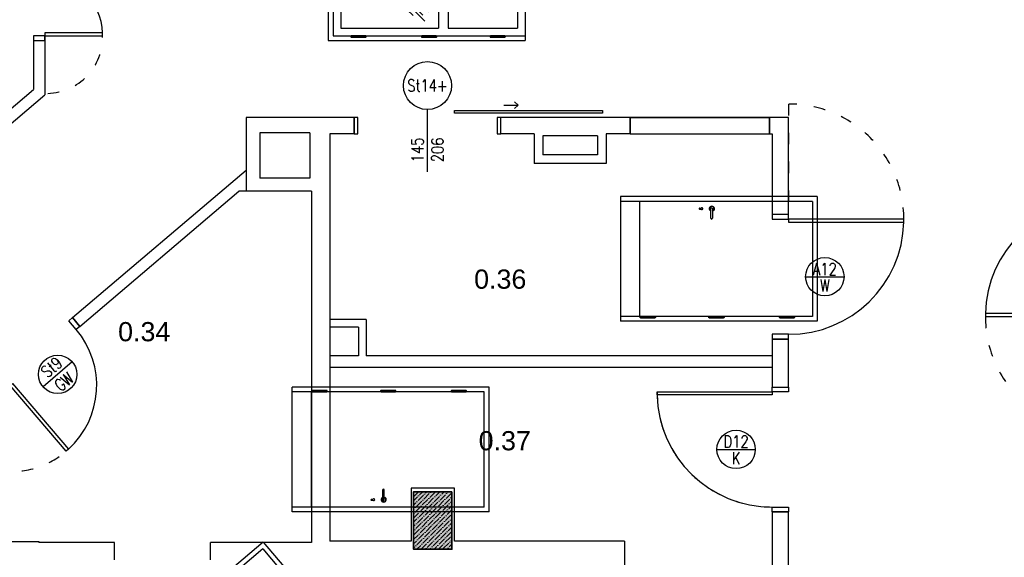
# Model space of a CAD drawing. Header units: millimetres. Extents: x 44889 to 52866, y -11417 to -4315.
# Tile 55 of 74: x 49931 to 50444, y -6910 to -6630. Entities that reach past the tile are written whole.
import ezdxf

# ---------------------------------------------------------------- set-up
doc = ezdxf.new("R2010")
doc.units = ezdxf.units.MM
doc.linetypes.add('Zestawienia drzwi i okien$0$ACAD_ISO03W100', pattern=[30, 12, -18])
doc.layers.get('0').update_dxf_attribs({"color": 9})
doc.layers.add('kreskowanie', color=9, linetype='Continuous', lineweight=18)
doc.layers.add('słupy gr0.7', color=9, linetype='Continuous', lineweight=35)
for name, color, linetype in [('Podkład', 9, 'Continuous'), ('Zestawienia drzwi i okien$0$+ stolarka przekrój', 251, 'Continuous'), ('Zestawienia drzwi i okien$0$^ opisy stolarki zestawcze', 251, 'Continuous')]:
    doc.layers.add(name, color=color, linetype=linetype)
doc.layers.add('Zestawienia drzwi i okien$0$+ stolarka widok', color=251, linetype='Continuous', plot=False)
doc.layers.add('Zestawienia drzwi i okien$0$^ opis stolarki', color=251, linetype='Continuous', lineweight=25, plot=False)
doc.styles.get("Standard").update_dxf_attribs({"font": 'arial.ttf', "height": 15})
doc.styles.add('Zestawienia drzwi i okien$0$1.100', font='romans.shx', dxfattribs={"width": 0.8, "height": 16})
doc.styles.add('Zestawienia drzwi i okien$0$anka1', font='romans.shx', dxfattribs={"width": 0.8})

# ---------------------------------------------------------------- blocks, each defined once
blk = doc.blocks.new('słup 4')
at = {"layer": 'kreskowanie'}
h = blk.add_hatch(dxfattribs=at)
h.set_pattern_fill('ANSI36', color=256, style=0)
h.set_pattern_definition([(45, (-20, -40), (1.6838, 6.17393), [7.9375, -1.5875, 0, -1.5875])])
h.paths.add_polyline_path([(20, 20), (-20, 20), (-20, -40), (20, -40)])
at = {"layer": 'słupy gr0.7'}
blk.add_lwpolyline([(-20, -40), (20, -40), (20, 20), (-20, 20)], close=True, dxfattribs=at)
blk = doc.blocks.new('*U16308')
at = {"layer": 'Zestawienia drzwi i okien$0$+ stolarka przekrój', "linetype": 'Zestawienia drzwi i okien$0$ACAD_ISO03W100'}
blk.add_line((180, -5), (60, -5), dxfattribs=at)
at = {"layer": 'Zestawienia drzwi i okien$0$+ stolarka przekrój'}
for points in [[(-65, -5), (-60, -5), (-60, 7), (-65, 7)], [(60, -5), (65, -5), (65, 7), (60, 7)], [(57, -125), (60, -125), (60, -5), (57, -5)]]:
    blk.add_lwpolyline(points, close=True, dxfattribs=at)
blk.add_arc((59.6, -5.4), 119.6, 179.8222, 268.7512, dxfattribs=at)
at = {"layer": 'Zestawienia drzwi i okien$0$+ stolarka przekrój', "linetype": 'Zestawienia drzwi i okien$0$ACAD_ISO03W100'}
blk.add_arc((60.4, -5.4), 119.6, 269.8291, 0.1709, dxfattribs=at)
at = {"layer": 'Zestawienia drzwi i okien$0$+ stolarka widok'}
for p, q in [((-65, -300.2), (-65, -505.2)), ((-65, -300.2), (65, -300.2)), ((-60, -305.2), (-60, -505.2)), ((-60, -305.2), (60, -305.2)), ((60, -305.2), (60, -505.2)), ((65, -300.2), (65, -505.2)), ((61.6, -331.5), (60, -331.5)), ((61.6, -331.9), (60, -331.9)), ((61.6, -405), (60, -405)), ((61.6, -405.4), (60, -405.4)), ((-52.9, -422.7), (-52.9, -421.1)), ((-51.9, -422.7), (-51.9, -421.1)), ((61.6, -476.5), (60, -476.5)), ((61.6, -476.9), (60, -476.9)), ((-60, -485.2), (60, -485.2)), ((-65, -505.2), (65, -505.2))]:
    blk.add_line(p, q, dxfattribs=at)
for points in [[(60.8, -339.7), (60.8, -339.7, -0.414214), (60, -338.9), (60, -324.5, -0.414214), (60.8, -323.7), (60.8, -323.7, -0.414214), (61.6, -324.5), (61.6, -338.9, -0.414214)], [(60.8, -413.2), (60.8, -413.2, -0.414214), (60, -412.4), (60, -398, -0.414214), (60.8, -397.2), (60.8, -397.2, -0.414214), (61.6, -398), (61.6, -412.4, -0.414214)], [(60.8, -484.7), (60.8, -484.7, -0.414214), (60, -483.9), (60, -469.5, -0.414214), (60.8, -468.7), (60.8, -468.7, -0.414214), (61.6, -469.5), (61.6, -483.9, -0.414214)]]:
    blk.add_lwpolyline(points, format="xyb", close=True, dxfattribs=at)
for points in [[(-52.4, -409.3), (-42.4, -409.3)], [(-42.4, -411), (-52.4, -411)]]:
    blk.add_lwpolyline(points, dxfattribs=at)
for centre, radius, start, end in [((-52.4, -410.2), 2.5, 19.9502, 340.0498), ((-52.2, -409.7), 2.5, 19.9502, 340.0498), ((-52.4, -410.2), 0.853, 90, 270), ((-42.4, -410.2), 0.853, 270, 90), ((-52.4, -420.2), 1, 300, 240), ((-52.4, -422.7), 0.5, 180, 360)]:
    blk.add_arc(centre, radius, start, end, dxfattribs=at)
at = {"layer": 'Zestawienia drzwi i okien$0$^ opis stolarki'}
blk.add_line((0, -62.7), (0, -22.7), dxfattribs=at)
blk.add_circle((0, -42.7), 20, dxfattribs=at)
at = {"layer": 'Zestawienia drzwi i okien$0$^ opis stolarki', "ltscale": 0.1, "char_height": 12.5, "attachment_point": 5, "rotation": 90, "style": 'Zestawienia drzwi i okien$0$anka1'}
for s, insert in [('D12', (-7.9, -42.7)), ('WK', (9.3, -42.7))]:
    blk.add_mtext(s, dxfattribs=dict(at, insert=insert))
blk = doc.blocks.new('*U16271')
at = {"layer": 'Zestawienia drzwi i okien$0$+ stolarka przekrój', "linetype": 'Zestawienia drzwi i okien$0$ACAD_ISO03W100'}
blk.add_line((-60, -125), (-60, -5), dxfattribs=at)
at = {"layer": 'Zestawienia drzwi i okien$0$+ stolarka przekrój'}
for points in [[(-60, -5), (-65, -5), (-65, 12), (-60, 12)], [(65, -5), (60, -5), (60, 12), (65, 12)], [(-57, -125), (-60, -125), (-60, -5), (-57, -5)]]:
    blk.add_lwpolyline(points, close=True, dxfattribs=at)
at = {"layer": 'Zestawienia drzwi i okien$0$+ stolarka przekrój', "linetype": 'Zestawienia drzwi i okien$0$ACAD_ISO03W100'}
blk.add_arc((-59.6, -5.4), 119.6, 269.8291, 0.1709, dxfattribs=at)
at = {"layer": 'Zestawienia drzwi i okien$0$+ stolarka przekrój'}
blk.add_arc((-59.6, -5.4), 119.6, 271.2488, 0.1778, dxfattribs=at)
at = {"layer": 'Zestawienia drzwi i okien$0$+ stolarka widok'}
for p, q in [((-65, -300), (-65, -505)), ((65, -300), (-65, -300)), ((-60, -305), (-60, -505)), ((60, -305), (-60, -305)), ((60, -305), (60, -505)), ((65, -300), (65, -505)), ((-61.6, -331.3), (-60, -331.3)), ((-61.6, -331.7), (-60, -331.7)), ((-61.6, -404.8), (-60, -404.8)), ((-61.6, -405.2), (-60, -405.2)), ((51.9, -422.5), (51.9, -420.9)), ((52.9, -422.5), (52.9, -420.9)), ((-61.6, -476.3), (-60, -476.3)), ((-61.6, -476.7), (-60, -476.7)), ((60, -485), (-60, -485)), ((65, -505), (-65, -505))]:
    blk.add_line(p, q, dxfattribs=at)
for points in [[(-60.8, -339.5), (-60.8, -339.5, 0.414214), (-60, -338.7), (-60, -324.3, 0.414214), (-60.8, -323.5), (-60.8, -323.5, 0.414214), (-61.6, -324.3), (-61.6, -338.7, 0.414214)], [(-60.8, -413), (-60.8, -413, 0.414214), (-60, -412.2), (-60, -397.8, 0.414214), (-60.8, -397), (-60.8, -397, 0.414214), (-61.6, -397.8), (-61.6, -412.2, 0.414214)], [(-60.8, -484.5), (-60.8, -484.5, 0.414214), (-60, -483.7), (-60, -469.3, 0.414214), (-60.8, -468.5), (-60.8, -468.5, 0.414214), (-61.6, -469.3), (-61.6, -483.7, 0.414214)]]:
    blk.add_lwpolyline(points, format="xyb", close=True, dxfattribs=at)
for points in [[(52.4, -409.1), (42.4, -409.1)], [(42.4, -410.9), (52.4, -410.9)]]:
    blk.add_lwpolyline(points, dxfattribs=at)
for centre, radius, start, end in [((42.4, -410), 0.853, 90, 270), ((52.2, -409.5), 2.5, 199.9502, 160.0498), ((52.4, -410), 2.5, 199.9502, 160.0498), ((52.4, -410), 0.853, 270, 90), ((52.4, -420), 1, 300, 240), ((52.4, -422.5), 0.5, 180, 0)]:
    blk.add_arc(centre, radius, start, end, dxfattribs=at)
at = {"layer": 'Zestawienia drzwi i okien$0$^ opis stolarki'}
blk.add_line((0, -62.7), (0, -22.7), dxfattribs=at)
blk.add_circle((0, -42.7), 20, dxfattribs=at)
at = {"layer": 'Zestawienia drzwi i okien$0$^ opis stolarki', "ltscale": 0.1, "char_height": 12.5, "attachment_point": 5, "rotation": 90, "style": 'Zestawienia drzwi i okien$0$anka1'}
for s, insert in [('D12', (-8.2, -42.7)), ('K', (9.1, -42.7))]:
    blk.add_mtext(s, dxfattribs=dict(at, insert=insert))
blk = doc.blocks.new('*U15380')
for p, q in [((-17.2, -9.5), (8, 15.7)), ((-11.6, 2.8), (-5.4, 9.1)), ((-11.1, -7.2), (5.1, 9)), ((-7.7, -13.4), (11.9, 6.2)), ((4.5, -11.8), (13, -3.3))]:
    blk.add_line(p, q)
blk = doc.blocks.new('*U16186')
at = {"layer": 'Zestawienia drzwi i okien$0$+ stolarka przekrój', "linetype": 'Zestawienia drzwi i okien$0$ACAD_ISO03W100'}
blk.add_line((-80, -5), (-140, -5), dxfattribs=at)
at = {"layer": 'Zestawienia drzwi i okien$0$+ stolarka przekrój'}
for points in [[(-85, -5), (-80, -5), (-80, 7), (-85, 7)], [(90, -5), (95, -5), (95, 7), (90, 7)], [(-80, -65), (-77, -65), (-77, -5), (-80, -5)], [(87, -115), (90, -115), (90, -5), (87, -5)]]:
    blk.add_lwpolyline(points, close=True, dxfattribs=at)
at = {"layer": 'Zestawienia drzwi i okien$0$+ stolarka przekrój', "linetype": 'Zestawienia drzwi i okien$0$ACAD_ISO03W100'}
blk.add_arc((-81.5, -6.5), 58.5, 181.4418, 271.4958, dxfattribs=at)
at = {"layer": 'Zestawienia drzwi i okien$0$+ stolarka przekrój'}
for centre, radius, start, end in [((-78.7, -6.3), 58.7, 271.6878, 1.2498), ((90, -5), 110, 180, 268.4372)]:
    blk.add_arc(centre, radius, start, end, dxfattribs=at)
at = {"layer": 'Zestawienia drzwi i okien$0$+ stolarka widok'}
for p, q in [((-85, -300), (-85, -505)), ((95, -300), (-85, -300)), ((-80, -305), (-80, -505)), ((90, -305), (-80, -305)), ((-20, -305), (-20, -505)), ((90, -305), (90, -505)), ((95, -300), (95, -505)), ((-72, -313), (-72, -415)), ((-28, -313), (-72, -313)), ((-28, -313), (-28, -415)), ((82, -313), (-12, -313)), ((-12, -313), (-12, -415)), ((82, -313), (82, -415)), ((-81.6, -331.3), (-80, -331.3)), ((-81.6, -331.7), (-80, -331.7)), ((90, -331.3), (91.6, -331.3)), ((90, -331.7), (91.6, -331.7)), ((-81.6, -404.8), (-80, -404.8)), ((-81.6, -405.2), (-80, -405.2)), ((90, -404.8), (91.6, -404.8)), ((90, -405.2), (91.6, -405.2)), ((-28, -415), (-72, -415)), ((82, -415), (-12, -415)), ((-72, -425), (-72, -497)), ((-28, -425), (-72, -425)), ((-28, -425), (-28, -497)), ((-15.9, -422.5), (-15.9, -420.9)), ((-14.9, -422.5), (-14.9, -420.9)), ((-12, -425), (-12, -497)), ((82, -425), (-12, -425)), ((82, -425), (82, -497)), ((-81.6, -476.3), (-80, -476.3)), ((-81.6, -476.7), (-80, -476.7)), ((90, -476.3), (91.6, -476.3)), ((90, -476.7), (91.6, -476.7)), ((-28, -497), (-72, -497)), ((82, -497), (-12, -497)), ((95, -505), (-85, -505))]:
    blk.add_line(p, q, dxfattribs=at)
for points in [[(-80.8, -339.5), (-80.8, -339.5, 0.414214), (-80, -338.7), (-80, -324.3, 0.414214), (-80.8, -323.5), (-80.8, -323.5, 0.414214), (-81.6, -324.3), (-81.6, -338.7, 0.414214)], [(90.8, -339.5), (90.8, -339.5, 0.414214), (91.6, -338.7), (91.6, -324.3, 0.414214), (90.8, -323.5), (90.8, -323.5, 0.414214), (90, -324.3), (90, -338.7, 0.414214)], [(-80.8, -413), (-80.8, -413, 0.414214), (-80, -412.2), (-80, -397.8, 0.414214), (-80.8, -397), (-80.8, -397, 0.414214), (-81.6, -397.8), (-81.6, -412.2, 0.414214)], [(90.8, -413), (90.8, -413, 0.414214), (91.6, -412.2), (91.6, -397.8, 0.414214), (90.8, -397), (90.8, -397, 0.414214), (90, -397.8), (90, -412.2, 0.414214)], [(-80.8, -484.5), (-80.8, -484.5, 0.414214), (-80, -483.7), (-80, -469.3, 0.414214), (-80.8, -468.5), (-80.8, -468.5, 0.414214), (-81.6, -469.3), (-81.6, -483.7, 0.414214)], [(90.8, -484.5), (90.8, -484.5, 0.414214), (91.6, -483.7), (91.6, -469.3, 0.414214), (90.8, -468.5), (90.8, -468.5, 0.414214), (90, -469.3), (90, -483.7, 0.414214)]]:
    blk.add_lwpolyline(points, format="xyb", close=True, dxfattribs=at)
for points in [[(-15.4, -409.1), (-5.4, -409.1)], [(-5.4, -410.9), (-15.4, -410.9)]]:
    blk.add_lwpolyline(points, dxfattribs=at)
for centre, radius, start, end in [((-15.4, -410), 2.5, 19.9502, 340.0498), ((-15.2, -409.5), 2.5, 19.9502, 340.0498), ((-15.4, -410), 0.853, 90, 270), ((-5.4, -410), 0.853, 270, 90), ((-15.4, -420), 1, 300, 240), ((-15.4, -422.5), 0.5, 180, 0)]:
    blk.add_arc(centre, radius, start, end, dxfattribs=at)
at = {"layer": 'Zestawienia drzwi i okien$0$^ opis stolarki', "ltscale": 0.1}
blk.add_line((-5.2, -83.2), (-5.2, -29.1), dxfattribs=at)
blk.add_circle((0, -56.1), 27.5, dxfattribs=at)
at = {"layer": 'Zestawienia drzwi i okien$0$^ opisy stolarki zestawcze'}
for p, q in [((37.2, -447.2), (79.1, -476.2)), ((266.2, -476.2), (-46.4, -476.2))]:
    blk.add_line(p, q, dxfattribs=at)
at = {"layer": 'Zestawienia drzwi i okien$0$+ stolarka widok'}
for p in [(-47.4, -391.2), (7.6, -391.2)]:
    blk.add_blockref('*U15380', p, dxfattribs=at)
at = {"layer": 'Zestawienia drzwi i okien$0$^ opis stolarki', "ltscale": 0.1, "char_height": 12.5, "attachment_point": 5, "rotation": 270, "line_spacing_factor": 0.8, "style": 'Zestawienia drzwi i okien$0$anka1'}
for s, insert in [('A11+6', (5.3, -56.1)), ('W', (-15.2, -56.1))]:
    blk.add_mtext(s, dxfattribs=dict(at, insert=insert))
at = {"layer": 'Zestawienia drzwi i okien$0$^ opisy stolarki zestawcze', "insert": (129.4, -454.4), "char_height": 18, "attachment_point": 4, "line_spacing_factor": 0.8, "style": 'Zestawienia drzwi i okien$0$1.100'}
blk.add_mtext('\\A1;pola\\Pnieprzezierne', dxfattribs=at)
blk = doc.blocks.new('*U15537')
at = {"layer": 'Zestawienia drzwi i okien$0$+ stolarka przekrój'}
for points in [[(-45, -5), (-50, -5), (-50, 7), (-45, 7)], [(50, -5), (45, -5), (45, 7), (50, 7)], [(-42, -95), (-45, -95), (-45, -5), (-42, -5)]]:
    blk.add_lwpolyline(points, close=True, dxfattribs=at)
at = {"layer": 'Zestawienia drzwi i okien$0$+ stolarka przekrój', "linetype": 'Zestawienia drzwi i okien$0$ACAD_ISO03W100'}
blk.add_lwpolyline([(-45, -5), (-135, -5, 0.414214), (-45, -95, 0.501037)], format="xyb", dxfattribs=at)
at = {"layer": 'Zestawienia drzwi i okien$0$+ stolarka przekrój'}
blk.add_arc((-45, -5), 90, 271.9102, 0, dxfattribs=at)
at = {"layer": 'Zestawienia drzwi i okien$0$+ stolarka widok'}
for p, q in [((-50, -300), (-50, -505)), ((50, -300), (-50, -300)), ((-45, -305), (-45, -505)), ((45, -305), (-45, -305)), ((45, -305), (45, -505)), ((50, -300), (50, -505)), ((-46.6, -331.3), (-45, -331.3)), ((-46.6, -331.7), (-45, -331.7)), ((-46.6, -404.8), (-45, -404.8)), ((-46.6, -405.2), (-45, -405.2)), ((36.9, -422.5), (36.9, -420.9)), ((37.9, -422.5), (37.9, -420.9)), ((-46.6, -476.3), (-45, -476.3)), ((-46.6, -476.7), (-45, -476.7)), ((50, -505), (-50, -505))]:
    blk.add_line(p, q, dxfattribs=at)
for points in [[(-45.8, -339.5), (-45.8, -339.5, 0.414214), (-45, -338.7), (-45, -324.3, 0.414214), (-45.8, -323.5), (-45.8, -323.5, 0.414214), (-46.6, -324.3), (-46.6, -338.7, 0.414214)], [(-45.8, -413), (-45.8, -413, 0.414214), (-45, -412.2), (-45, -397.8, 0.414214), (-45.8, -397), (-45.8, -397, 0.414214), (-46.6, -397.8), (-46.6, -412.2, 0.414214)], [(-45.8, -484.5), (-45.8, -484.5, 0.414214), (-45, -483.7), (-45, -469.3, 0.414214), (-45.8, -468.5), (-45.8, -468.5, 0.414214), (-46.6, -469.3), (-46.6, -483.7, 0.414214)]]:
    blk.add_lwpolyline(points, format="xyb", close=True, dxfattribs=at)
blk.add_lwpolyline([(-27.4, -324.4), (-27.4, -368.4), (26.6, -368.4), (26.6, -324.4)], close=True, dxfattribs=at)
for points in [[(37.4, -409.1), (27.4, -409.1)], [(27.4, -410.9), (37.4, -410.9)]]:
    blk.add_lwpolyline(points, dxfattribs=at)
for centre, radius, start, end in [((27.4, -410), 0.853, 90, 270), ((37.2, -409.5), 2.5, 199.9502, 160.0498), ((37.4, -410), 2.5, 199.9502, 160.0498), ((37.4, -410), 0.853, 270, 90), ((37.4, -420), 1, 300, 240), ((37.4, -422.5), 0.5, 180, 0)]:
    blk.add_arc(centre, radius, start, end, dxfattribs=at)
at = {"layer": 'Zestawienia drzwi i okien$0$^ opis stolarki', "ltscale": 0.1}
blk.add_line((20, -28.2), (-20, -28.2), dxfattribs=at)
blk.add_circle((0, -28.2), 20, dxfattribs=at)
at = {"layer": 'Zestawienia drzwi i okien$0$+ stolarka widok'}
blk.add_blockref('*U15380', (12.1, -353.5), dxfattribs=at)
at = {"layer": 'Zestawienia drzwi i okien$0$^ opis stolarki', "ltscale": 0.1, "char_height": 12.5, "attachment_point": 5, "line_spacing_factor": 0.8, "style": 'Zestawienia drzwi i okien$0$anka1'}
for s, insert in [('St9', (0, -18.4)), ('GW', (0, -38.2))]:
    blk.add_mtext(s, dxfattribs=dict(at, insert=insert))
blk = doc.blocks.new('*U15755')
at = {"layer": 'Zestawienia drzwi i okien$0$+ stolarka przekrój', "linetype": 'Zestawienia drzwi i okien$0$ACAD_ISO03W100'}
blk.add_line((180, -5), (60, -5), dxfattribs=at)
at = {"layer": 'Zestawienia drzwi i okien$0$+ stolarka przekrój'}
for points in [[(-65, -5), (-60, -5), (-60, 12), (-65, 12)], [(60, -5), (65, -5), (65, 12), (60, 12)], [(57, -125), (60, -125), (60, -5), (57, -5)]]:
    blk.add_lwpolyline(points, close=True, dxfattribs=at)
blk.add_arc((59.6, -5.4), 119.6, 179.8222, 268.7512, dxfattribs=at)
at = {"layer": 'Zestawienia drzwi i okien$0$+ stolarka przekrój', "linetype": 'Zestawienia drzwi i okien$0$ACAD_ISO03W100'}
blk.add_arc((60.4, -5.4), 119.6, 269.8291, 0.1709, dxfattribs=at)
at = {"layer": 'Zestawienia drzwi i okien$0$+ stolarka widok'}
for p, q in [((-65, -300), (-65, -505)), ((-65, -300), (65, -300)), ((-60, -305), (-60, -505)), ((-60, -305), (60, -305)), ((60, -305), (60, -505)), ((65, -300), (65, -505)), ((52, -313), (-52, -313)), ((-52, -313), (-52, -415)), ((52, -313), (52, -415)), ((61.6, -331.3), (60, -331.3)), ((61.6, -331.7), (60, -331.7)), ((61.6, -404.8), (60, -404.8)), ((61.6, -405.2), (60, -405.2)), ((52, -415), (-52, -415)), ((-56.2, -422.5), (-56.2, -420.9)), ((-55.2, -422.5), (-55.2, -420.9)), ((-52, -425), (-52, -497)), ((52, -425), (-52, -425)), ((52, -425), (52, -497)), ((61.6, -476.3), (60, -476.3)), ((61.6, -476.7), (60, -476.7)), ((52, -497), (-52, -497)), ((-65, -505), (65, -505))]:
    blk.add_line(p, q, dxfattribs=at)
for points in [[(60.8, -339.5), (60.8, -339.5, -0.414214), (60, -338.7), (60, -324.3, -0.414214), (60.8, -323.5), (60.8, -323.5, -0.414214), (61.6, -324.3), (61.6, -338.7, -0.414214)], [(60.8, -413), (60.8, -413, -0.414214), (60, -412.2), (60, -397.8, -0.414214), (60.8, -397), (60.8, -397, -0.414214), (61.6, -397.8), (61.6, -412.2, -0.414214)], [(60.8, -484.5), (60.8, -484.5, -0.414214), (60, -483.7), (60, -469.3, -0.414214), (60.8, -468.5), (60.8, -468.5, -0.414214), (61.6, -469.3), (61.6, -483.7, -0.414214)]]:
    blk.add_lwpolyline(points, format="xyb", close=True, dxfattribs=at)
for points in [[(-55.7, -409.1), (-45.7, -409.1)], [(-45.7, -410.9), (-55.7, -410.9)]]:
    blk.add_lwpolyline(points, dxfattribs=at)
for centre, radius, start, end in [((-55.7, -410), 2.5, 19.9502, 340.0498), ((-55.5, -409.5), 2.5, 19.9502, 340.0498), ((-55.7, -410), 0.853, 90, 270), ((-45.7, -410), 0.853, 270, 90), ((-55.7, -420), 1, 300, 240), ((-55.7, -422.5), 0.5, 180, 0)]:
    blk.add_arc(centre, radius, start, end, dxfattribs=at)
at = {"layer": 'Zestawienia drzwi i okien$0$^ opis stolarki'}
blk.add_line((0, -22.7), (0, -62.7), dxfattribs=at)
blk.add_circle((0, -42.7), 20, dxfattribs=at)
at = {"layer": 'Zestawienia drzwi i okien$0$^ opisy stolarki zestawcze'}
blk.add_line((213.5, -478.2), (31.8, -478.2), dxfattribs=at)
at = {"layer": 'Zestawienia drzwi i okien$0$+ stolarka widok'}
blk.add_blockref('*U15380', (-32.4, -391.2), dxfattribs=at)
at = {"layer": 'Zestawienia drzwi i okien$0$^ opis stolarki', "ltscale": 0.1, "char_height": 12.5, "attachment_point": 5, "rotation": 270, "style": 'Zestawienia drzwi i okien$0$anka1'}
for s, insert in [('A12', (7.9, -42.7)), ('W', (-9.3, -42.7))]:
    blk.add_mtext(s, dxfattribs=dict(at, insert=insert))
at = {"layer": 'Zestawienia drzwi i okien$0$^ opisy stolarki zestawcze', "insert": (76.7, -456.3), "char_height": 18, "attachment_point": 4, "line_spacing_factor": 0.8, "style": 'Zestawienia drzwi i okien$0$1.100'}
blk.add_mtext('\\A1;pole\\Pnieprzezierne', dxfattribs=at)

msp = doc.modelspace()

# ---------------------------------------------------------------- hatches: boundary and pattern name
at = {"layer": 'Podkład'}
h = msp.add_hatch(dxfattribs=at)
h.set_pattern_fill('ANSI36', color=256, scale=0.5, style=0)
h.set_pattern_definition([(45, (44431.0084, -9527.6914), (0.841899, 3.08696304), [3.96875, -0.79375, 0, -0.79375])])
h.paths.add_polyline_path([(49776.02, -6906.13), (49796.02, -6906.13), (49796.02, -6876.13), (49776.02, -6876.13)])
h.paths.add_polyline_path([(50136.02, -6906.13), (50156.02, -6906.13), (50156.02, -6876.13), (50136.02, -6876.13)])
h.paths.add_polyline_path([(50496.02, -6906.13), (50516.02, -6906.13), (50516.02, -6876.13), (50496.02, -6876.13)])
h.paths.add_polyline_path([(50496.02, -6826.13), (50516.02, -6826.13), (50516.02, -6796.13), (50496.02, -6796.13)])

# ---------------------------------------------------------------- linework, layer by layer
for p, q in [((49938.08, -6641.13), (49938.08, -6666.49)), ((49944.08, -6641.13), (49938.08, -6641.13)), ((49944.08, -6641.13), (49944.08, -6669.27)), ((49850.27, -6741.11), (49938.08, -6666.49)), ((49852.47, -6747.11), (49944.08, -6669.27)), ((50048.83, -6681.13), (50048.83, -6719.61)), ((50105.02, -6681.13), (50048.83, -6681.13)), ((50105.02, -6689.61), (50105.02, -6681.13)), ((50248.83, -6681.13), (50181.52, -6681.13)), ((50181.52, -6689.61), (50181.52, -6681.13)), ((50248.83, -6681.13), (50321.33, -6681.13)), ((50248.83, -6689.61), (50248.83, -6681.13)), ((50248.83, -6689.61), (50248.83, -6681.13)), ((50331.33, -6681.13), (50321.33, -6681.13)), ((50321.33, -6681.13), (50321.33, -6689.61)), ((50331.33, -6731.61), (50331.33, -6681.13)), ((50082.02, -6689.18), (50056.02, -6689.18)), ((50056.02, -6689.18), (50056.02, -6712.68)), ((50082.02, -6689.18), (50082.02, -6712.68)), ((50092.33, -6689.61), (50092.33, -6901.88)), ((50105.02, -6689.61), (50092.33, -6689.61)), ((50198.83, -6689.61), (50181.52, -6689.61)), ((50198.83, -6689.61), (50198.83, -6705.11)), ((50203.33, -6690.68), (50203.33, -6700.68)), ((50231.83, -6690.68), (50203.33, -6690.68)), ((50231.83, -6690.68), (50231.83, -6700.68)), ((50236.33, -6689.61), (50236.33, -6705.11)), ((50248.83, -6689.61), (50236.33, -6689.61)), ((50248.83, -6689.61), (50321.33, -6689.61)), ((50321.33, -6689.61), (50322.83, -6689.61)), ((50322.83, -6689.61), (50322.83, -6731.61)), ((50231.83, -6700.68), (50203.33, -6700.68)), ((50236.33, -6705.11), (50198.83, -6705.11)), ((49958.32, -6785.41), (50048.83, -6708.51)), ((50082.02, -6712.68), (50056.02, -6712.68)), ((49962.21, -6789.98), (50045.02, -6719.61)), ((50048.83, -6719.61), (50045.02, -6719.61)), ((50082.83, -6719.61), (50048.83, -6719.61)), ((50082.83, -6719.61), (50082.83, -6902.61)), ((50331.33, -6731.61), (50322.83, -6731.61)), ((49962.21, -6789.98), (49958.32, -6785.41)), ((50111.33, -6786.38), (50092.33, -6786.38)), ((50111.33, -6786.38), (50111.33, -6805.38)), ((50107.33, -6790.38), (50092.33, -6790.38)), ((50107.33, -6790.38), (50107.33, -6805.38)), ((50322.83, -6796.61), (50322.83, -6821.63)), ((50331.33, -6796.61), (50322.83, -6796.61)), ((50331.33, -6821.63), (50331.33, -6796.61)), ((50107.33, -6805.38), (50092.33, -6805.38)), ((50322.83, -6805.38), (50111.33, -6805.38)), ((50322.83, -6811.38), (50092.33, -6811.38)), ((50322.83, -6821.63), (50331.33, -6821.63)), ((50157.27, -6874.38), (50134.77, -6874.38)), ((50134.77, -6874.38), (50134.77, -6901.88)), ((50157.27, -6901.88), (50157.27, -6874.38)), ((50322.83, -6886.63), (50322.83, -6953.61)), ((50322.83, -6886.63), (50331.33, -6886.63)), ((50331.33, -6953.61), (50331.33, -6886.63)), ((49923.51, -6902.13), (49940.83, -6902.13)), ((49940.83, -6902.13), (49940.83, -6902.61)), ((49980.33, -6902.61), (49940.83, -6902.61)), ((49980.33, -6911.61), (49980.33, -6902.61)), ((50030.33, -6911.61), (50030.33, -6902.61)), ((50082.83, -6902.61), (50030.33, -6902.61)), ((50134.77, -6901.88), (50092.33, -6901.88)), ((50245.83, -6901.88), (50157.27, -6901.88)), ((50245.83, -6901.88), (50245.83, -6931.61))]:
    msp.add_line(p, q, dxfattribs=at)
at = {"layer": 'Podkład', "ltscale": 0.1}
msp.add_line((50143.27, -6709.43), (50143.27, -6676.99), dxfattribs=at)
at = {"layer": 'Podkład'}
for points in [[(50182.96, -6674.75), (50190.46, -6674.75), (50188.59, -6672.98)], [(50182.96, -6674.75), (50190.46, -6674.75), (50188.59, -6676.52)]]:
    msp.add_lwpolyline(points, dxfattribs=at)
for points in [[(50234.39, -6678.96), (50157.39, -6678.96), (50157.39, -6677.46), (50234.39, -6677.46)], [(50105.02, -6689.61), (50107.02, -6689.61), (50107.02, -6681.13), (50105.02, -6681.13)], [(50179.52, -6689.61), (50181.52, -6689.61), (50181.52, -6681.13), (50179.52, -6681.13)], [(50248.83, -6689.61), (50321.33, -6689.61), (50321.33, -6681.11), (50248.83, -6681.13)], [(50136.02, -6906.13), (50156.02, -6906.13), (50156.02, -6876.13), (50136.02, -6876.13)]]:
    msp.add_lwpolyline(points, close=True, dxfattribs=at)
msp.add_circle((50143.27, -6664.49), 12.5, dxfattribs=at)

# ---------------------------------------------------------------- block references
at = {"layer": 'Podkład', "yscale": 0.5, "zscale": 0.5}
for name, p, xscale, rotation in [('*U16186', (49941.58, -6598.56), 0.5, 90), ('*U15755', (50328.83, -6764.11), 0.5, 90), ('*U16308', (50496.33, -6754.83), 0.5, 270), ('*U15537', (49941.54, -6804.27), 0.4999999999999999, 40.35646416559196), ('*U16271', (50325.33, -6854.13), 0.5, 270), ('słup 4', (50146.02, -6896.13), 0.5, 180)]:
    msp.add_blockref(name, p, dxfattribs=dict(at, xscale=xscale, rotation=rotation))

# ---------------------------------------------------------------- texts
at = {"layer": 'Podkład', "ltscale": 0.1, "insert": (50143.27, -6664.49), "char_height": 6.25, "attachment_point": 5, "style": 'Zestawienia drzwi i okien$0$anka1'}
msp.add_mtext('St14+', dxfattribs=at)
at = {"layer": 'Podkład', "ltscale": 0.1, "insert": (50143.27, -6698.02), "char_height": 6.25, "attachment_point": 5, "rotation": 90, "style": 'Zestawienia drzwi i okien$0$anka1'}
msp.add_mtext('145\\P206', dxfattribs=at)
at = {"layer": 'Podkład', "char_height": 10, "attachment_point": 5}
for s, insert in [('0.36', (50181.15, -6765.44)), ('0.34', (49995.74, -6792.82)), ('0.37', (50183.51, -6849.64))]:
    msp.add_mtext(s, dxfattribs=dict(at, insert=insert))

doc.saveas('drawing.dxf')
